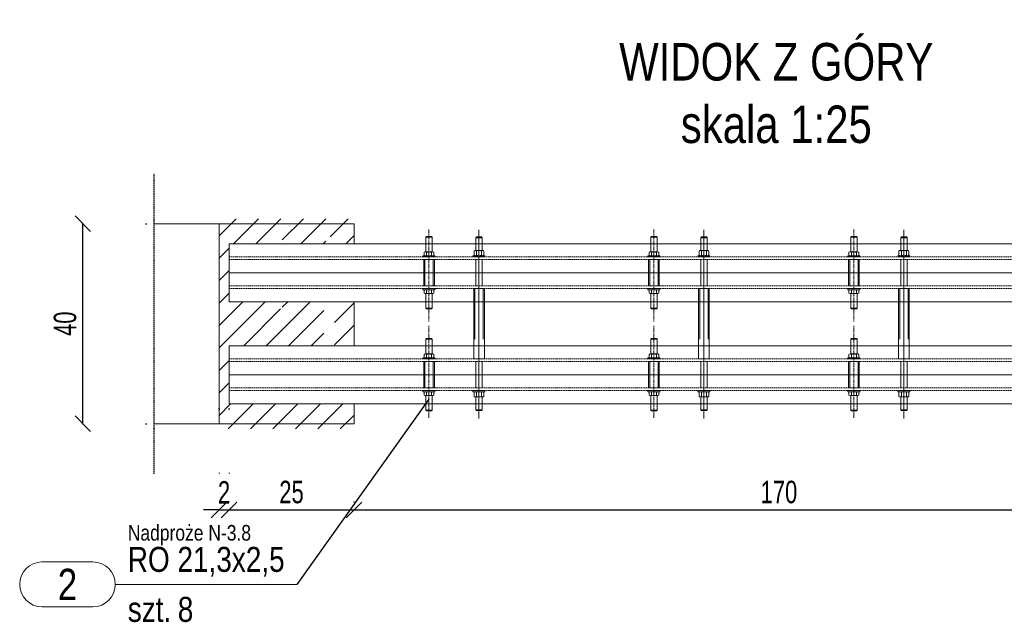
# Model space of a CAD drawing. Header units: millimetres. Extents: x 11149 to 111407, y -107619 to -23630.
# Tile 82 of 245: x 22433 to 22630, y -36745 to -36624. Entities that reach past the tile are written whole.
import ezdxf
from ezdxf.enums import TextEntityAlignment as Align

# ---------------------------------------------------------------- set-up
doc = ezdxf.new("R2010")
doc.units = ezdxf.units.MM
doc.header["$LTSCALE"] = 2
for name, pattern in [('CENTER2', [28.575, 19.05, -3.175, 3.175, -3.175]), ('DOT', [6.35, 0, -6.35]), ('HIDDEN', [9.525, 6.35, -3.175])]:
    doc.linetypes.add(name, pattern=pattern)
doc.layers.get('0').update_dxf_attribs({"plot": 0})
doc.layers.get('Defpoints').update_dxf_attribs({"color": 1})
for name, color, linetype, lineweight in [('e-cad_252', 252, 'HIDDEN', 9), ('e-cad_cienkie', 1, 'Continuous', 9), ('e-cad_opisy', 7, 'Continuous', 9), ('e-cad_osie', 22, 'CENTER2', 9), ('e-cad_stal_kontur', 222, 'Continuous', 20), ('e-cad_stal_ukryte', 222, 'HIDDEN', 9), ('e-cad_wymiary', 4, 'Continuous', 9)]:
    doc.layers.add(name, color=color, linetype=linetype, lineweight=lineweight)
doc.layers.add('e-cad_rzutnie', color=61, linetype='Continuous', lineweight=9, plot=False)
doc.layers.add('e-cad_ukryte', color=30, linetype='HIDDEN')
doc.styles.add('e-cad_1', font='arial.ttf', dxfattribs={"width": 0.7})
doc.styles.add('e-cad_2', font='arial.ttf', dxfattribs={"width": 0.8})
doc.dimstyles.new('e-cad_1_25_[cm]', dxfattribs={"dimscale": 2.5, "dimtxt": 1.8, "dimasz": 1.25, "dimexe": 1.25, "dimexo": 0.625, "dimgap": 0.5, "dimtad": 1, "dimdec": 0, "dimrnd": 1, "dimzin": 1, "dimtxsty": 'e-cad_1', "dimblk": 'OBLIQUE', "dimcen": 2.5, "dimclrd": 256, "dimclre": 252, "dimclrt": 7, "dimadec": 0, "dimazin": 0, "dimtfac": 1, "dimtix": 1, "dimtmove": 2, "dimatfit": 3, "dimldrblk": 'NONE', "dimfxl": 60, "dimfxlon": 1, "dimarcsym": 0})

# ---------------------------------------------------------------- blocks, each defined once
blk = doc.blocks.new('_OBLIQUE')
at = {"color": 0, "linetype": 'ByBlock', "lineweight": -2}
blk.add_line((-0.5, -0.5), (0.5, 0.5), dxfattribs=at)
blk = doc.blocks.new('*D3765')
at = {"layer": 'Defpoints', "color": 0, "ltscale": 0.5}
for p in [(22472.45, -36700.66), (22474.45, -36700.66), (22474.45, -36722.41)]:
    blk.add_point(p, dxfattribs=at)
at = {"layer": 'e-cad_wymiary', "color": 252, "linetype": 'DOT', "lineweight": -2}
for p, q in [((22472.45, -36702.22), (22472.45, -36725.53)), ((22474.45, -36702.22), (22474.45, -36725.53))]:
    blk.add_line(p, q, dxfattribs=at)
at = {"layer": 'e-cad_wymiary', "lineweight": -2}
for p, q in [((22472.45, -36722.41), (22469.33, -36722.41)), ((22472.45, -36722.41), (22474.45, -36722.41)), ((22474.45, -36722.41), (22477.58, -36722.41))]:
    blk.add_line(p, q, dxfattribs=at)
at = {"layer": 'e-cad_wymiary', "lineweight": -2, "ltscale": 0.5, "xscale": 3.125, "yscale": 3.125, "zscale": 3.125}
blk.add_blockref('_OBLIQUE', (22472.45, -36722.41), dxfattribs=at)
at = {"layer": 'e-cad_wymiary', "lineweight": -2, "ltscale": 0.5, "xscale": 3.125, "yscale": 3.125, "zscale": 3.125, "rotation": 180}
blk.add_blockref('_OBLIQUE', (22474.45, -36722.41), dxfattribs=at)
at = {"layer": 'e-cad_wymiary', "color": 7, "ltscale": 0.5, "insert": (22473.45, -36718.9), "char_height": 4.5, "attachment_point": 5, "style": 'e-cad_1'}
blk.add_mtext('2', dxfattribs=at)
blk = doc.blocks.new('_None')
blk = doc.blocks.new('*D3769')
at = {"layer": 'Defpoints', "color": 0, "ltscale": 0.5}
for p in [(22445.21, -36665.18), (22459.45, -36665.18), (22459.45, -36705.18)]:
    blk.add_point(p, dxfattribs=at)
at = {"layer": 'e-cad_wymiary', "color": 252, "linetype": 'DOT', "lineweight": -2}
for p, q in [((22457.89, -36665.18), (22442.09, -36665.18)), ((22457.89, -36705.18), (22442.09, -36705.18))]:
    blk.add_line(p, q, dxfattribs=at)
at = {"layer": 'e-cad_wymiary', "lineweight": -2}
blk.add_line((22445.21, -36705.18), (22445.21, -36665.18), dxfattribs=at)
at = {"layer": 'e-cad_wymiary', "lineweight": -2, "ltscale": 0.5, "xscale": 3.125, "yscale": 3.125, "zscale": 3.125}
for p, rotation in [((22445.21, -36665.18), 90), ((22445.21, -36705.18), 270)]:
    blk.add_blockref('_OBLIQUE', p, dxfattribs=dict(at, rotation=rotation))
at = {"layer": 'e-cad_wymiary', "color": 7, "ltscale": 0.5, "insert": (22441.66, -36685.18), "char_height": 4.5, "attachment_point": 5, "rotation": 90, "style": 'e-cad_1'}
blk.add_mtext('40', dxfattribs=at)
blk = doc.blocks.new('*D3771')
at = {"layer": 'Defpoints', "color": 0, "ltscale": 0.5}
for p in [(22474.45, -36722.41), (22499.45, -36722.41), (22499.45, -36722.41)]:
    blk.add_point(p, dxfattribs=at)
at = {"layer": 'e-cad_wymiary', "color": 252, "linetype": 'DOT', "lineweight": -2}
for p, q in [((22474.45, -36720.85), (22474.45, -36719.28)), ((22499.45, -36720.85), (22499.45, -36719.28))]:
    blk.add_line(p, q, dxfattribs=at)
at = {"layer": 'e-cad_wymiary', "lineweight": -2}
blk.add_line((22474.45, -36722.41), (22499.45, -36722.41), dxfattribs=at)
at = {"layer": 'e-cad_wymiary', "lineweight": -2, "ltscale": 0.5, "xscale": 3.125, "yscale": 3.125, "zscale": 3.125, "rotation": 180}
blk.add_blockref('_OBLIQUE', (22474.45, -36722.41), dxfattribs=at)
at = {"layer": 'e-cad_wymiary', "lineweight": -2, "ltscale": 0.5, "xscale": 3.125, "yscale": 3.125, "zscale": 3.125}
blk.add_blockref('_OBLIQUE', (22499.45, -36722.41), dxfattribs=at)
at = {"layer": 'e-cad_wymiary', "color": 7, "ltscale": 0.5, "insert": (22486.95, -36718.86), "char_height": 4.5, "attachment_point": 5, "style": 'e-cad_1'}
blk.add_mtext('25', dxfattribs=at)
blk = doc.blocks.new('*D3778')
at = {"layer": 'Defpoints', "color": 0, "ltscale": 0.5}
for p in [(22499.45, -36722.41), (22669.45, -36722.41), (22669.45, -36722.41)]:
    blk.add_point(p, dxfattribs=at)
at = {"layer": 'e-cad_wymiary', "color": 252, "linetype": 'DOT', "lineweight": -2}
for p, q in [((22499.45, -36720.85), (22499.45, -36719.28)), ((22669.45, -36720.85), (22669.45, -36719.28))]:
    blk.add_line(p, q, dxfattribs=at)
at = {"layer": 'e-cad_wymiary', "lineweight": -2}
blk.add_line((22499.45, -36722.41), (22669.45, -36722.41), dxfattribs=at)
at = {"layer": 'e-cad_wymiary', "lineweight": -2, "ltscale": 0.5, "xscale": 3.125, "yscale": 3.125, "zscale": 3.125, "rotation": 180}
blk.add_blockref('_OBLIQUE', (22499.45, -36722.41), dxfattribs=at)
at = {"layer": 'e-cad_wymiary', "lineweight": -2, "ltscale": 0.5, "xscale": 3.125, "yscale": 3.125, "zscale": 3.125}
blk.add_blockref('_OBLIQUE', (22669.45, -36722.41), dxfattribs=at)
at = {"layer": 'e-cad_wymiary', "color": 7, "ltscale": 0.5, "insert": (22584.45, -36718.86), "char_height": 4.5, "attachment_point": 5, "style": 'e-cad_1'}
blk.add_mtext('170', dxfattribs=at)
blk = doc.blocks.new('e-cad_StalOpis_2')
at = {"layer": 'e-cad_cienkie', "ltscale": 0.4}
blk.add_lwpolyline([(-14.866, 1.8), (-10.784, 1.8, -0.991311), (-10.784, -1.8), (-14.866, -1.8, -0.991311)], format="xyb", close=True, dxfattribs=at)
at = {"layer": 'e-cad_cienkie'}
blk.add_lwpolyline([(0, 0), (-9, 0)], dxfattribs=at)
at = {"layer": 'e-cad_opisy', "ltscale": 0.04, "style": 'e-cad_1', "width": 0.8}
for tag, p in [('PROFIL', (-8, 1)), ('s_2', (-8, -3)), ('ILOSC', (-4, -3))]:
    blk.add_attdef(tag, p, '', height=2, dxfattribs=at)
at = {"layer": 'e-cad_opisy', "ltscale": 0.04, "style": 'e-cad_1', "width": 0.95, "flags": 1}
blk.add_attdef('s_1', text='', height=2, dxfattribs=at).set_placement((30.3, 1), align=Align.CENTER)
at = {"layer": 'e-cad_opisy', "color": 9, "ltscale": 0.04, "style": 'e-cad_1', "width": 0.8}
blk.add_attdef('NR', text='', height=2.5, dxfattribs=at).set_placement((-12.825, 0), align=Align.MIDDLE_CENTER)
at = {"layer": 'e-cad_opisy', "ltscale": 0.04, "style": 'e-cad_1', "width": 0.8, "flags": 1}
for tag, p in [('MASA', (0, -15)), ('OBWOD', (0, -20)), ('GATUNEK_STALI', (0, -25))]:
    blk.add_attdef(tag, p, '', height=3, dxfattribs=at)
at = {"layer": 'e-cad_rzutnie', "ltscale": 0.04, "style": 'e-cad_1', "width": 0.8}
blk.add_attdef('POZYCJA', (-8, 3.5), '', height=1.25, dxfattribs=at)
at = {"layer": 'e-cad_rzutnie', "ltscale": 0.04, "style": 'e-cad_1', "width": 0.8, "flags": 1}
blk.add_attdef('DLUGOSC', text='', height=1.25, dxfattribs=at).set_placement((-12.825, -2.05), align=Align.TOP_CENTER)

msp = doc.modelspace()

# ---------------------------------------------------------------- hatches: boundary and pattern name
at = {"layer": 'e-cad_252', "ltscale": 10}
h = msp.add_hatch(dxfattribs=at)
h.set_pattern_fill('ANSI31', color=256)
h.set_pattern_definition([(45, (20563.507, -41023.6427), (-2.245064, 2.245064), [])])
h.paths.add_polyline_path([(22472.45, -36664.18), (22499.45, -36664.18), (22499.45, -36669.18), (22495.09, -36669.18), (22495.09, -36667.97), (22494.94, -36667.82), (22493.97, -36667.82), (22493.82, -36667.97), (22493.82, -36669.18), (22485.09, -36669.18), (22485.09, -36667.89), (22484.94, -36667.74), (22483.97, -36667.74), (22483.82, -36667.89), (22483.82, -36669.18), (22474.45, -36669.18), (22474.45, -36674.98), (22474.45, -36680.78), (22483.82, -36680.78), (22483.82, -36682.06), (22483.97, -36682.21), (22484.94, -36682.21), (22485.09, -36682.06), (22485.09, -36680.78), (22493.39, -36680.78), (22493.39, -36689.58), (22485.09, -36689.58), (22485.09, -36688.29), (22484.94, -36688.14), (22483.97, -36688.14), (22483.82, -36688.29), (22483.82, -36689.58), (22474.45, -36689.58), (22474.45, -36695.38), (22474.45, -36701.18), (22483.82, -36701.18), (22483.82, -36702.46), (22483.97, -36702.61), (22484.94, -36702.61), (22485.09, -36702.46), (22485.09, -36701.18), (22493.82, -36701.18), (22493.82, -36702.38), (22493.97, -36702.53), (22494.94, -36702.53), (22495.09, -36702.38), (22495.09, -36701.18), (22499.45, -36701.18), (22499.45, -36706.18), (22472.45, -36706.18)])
h.paths.add_polyline_path([(22495.52, -36689.58), (22495.52, -36680.78), (22499.45, -36680.78), (22499.45, -36689.58)])

# ---------------------------------------------------------------- linework, layer by layer
at = {"layer": 'e-cad_cienkie'}
msp.add_line((22474.2, -36737.3), (22488.04, -36737.3), dxfattribs=at)
at = {"layer": 'e-cad_cienkie', "color": 0, "ltscale": 0.8}
for points in [[(22515.65, -36671.82), (22513.25, -36671.82), (22513.25, -36671.57), (22515.65, -36671.57), (22515.65, -36671.82)], [(22513.46, -36671.57), (22513.46, -36670.9)], [(22515.44, -36671.57), (22513.46, -36671.57)], [(22515.2, -36670.82), (22513.71, -36670.82)], [(22513.95, -36671.57), (22513.95, -36670.82)], [(22514.95, -36671.57), (22514.95, -36670.82)], [(22515.44, -36671.57), (22515.44, -36670.9)], [(22560.65, -36671.82), (22558.25, -36671.82), (22558.25, -36671.57), (22560.65, -36671.57), (22560.65, -36671.82)], [(22558.46, -36671.57), (22558.46, -36670.9)], [(22560.44, -36671.57), (22558.46, -36671.57)], [(22560.2, -36670.82), (22558.71, -36670.82)], [(22558.95, -36671.57), (22558.95, -36670.82)], [(22559.95, -36671.57), (22559.95, -36670.82)], [(22560.44, -36671.57), (22560.44, -36670.9)], [(22600.65, -36671.82), (22598.25, -36671.82), (22598.25, -36671.57), (22600.65, -36671.57), (22600.65, -36671.82)], [(22598.46, -36671.57), (22598.46, -36670.9)], [(22600.44, -36671.57), (22598.46, -36671.57)], [(22600.2, -36670.82), (22598.71, -36670.82)], [(22598.95, -36671.57), (22598.95, -36670.82)], [(22599.95, -36671.57), (22599.95, -36670.82)], [(22600.44, -36671.57), (22600.44, -36670.9)], [(22515.65, -36678.13), (22513.25, -36678.13), (22513.25, -36678.38), (22515.65, -36678.38), (22515.65, -36678.13)], [(22513.46, -36678.38), (22513.46, -36679.06)], [(22515.45, -36678.38), (22513.46, -36678.38)], [(22513.96, -36678.38), (22513.96, -36679.13)], [(22514.95, -36678.38), (22514.95, -36679.13)], [(22515.45, -36678.38), (22515.45, -36679.06)], [(22560.65, -36678.13), (22558.25, -36678.13), (22558.25, -36678.38), (22560.65, -36678.38), (22560.65, -36678.13)], [(22558.46, -36678.38), (22558.46, -36679.06)], [(22560.45, -36678.38), (22558.46, -36678.38)], [(22558.96, -36678.38), (22558.96, -36679.13)], [(22559.95, -36678.38), (22559.95, -36679.13)], [(22560.45, -36678.38), (22560.45, -36679.06)], [(22600.65, -36678.13), (22598.25, -36678.13), (22598.25, -36678.38), (22600.65, -36678.38), (22600.65, -36678.13)], [(22598.46, -36678.38), (22598.46, -36679.06)], [(22600.45, -36678.38), (22598.46, -36678.38)], [(22598.96, -36678.38), (22598.96, -36679.13)], [(22599.95, -36678.38), (22599.95, -36679.13)], [(22600.45, -36678.38), (22600.45, -36679.06)], [(22515.2, -36679.13), (22513.71, -36679.13)], [(22560.2, -36679.13), (22558.71, -36679.13)], [(22600.2, -36679.13), (22598.71, -36679.13)], [(22515.65, -36692.22), (22513.25, -36692.22), (22513.25, -36691.97), (22515.65, -36691.97), (22515.65, -36692.22)], [(22513.46, -36691.97), (22513.46, -36691.3)], [(22515.45, -36691.97), (22513.46, -36691.97)], [(22515.2, -36691.22), (22513.71, -36691.22)], [(22513.96, -36691.97), (22513.96, -36691.22)], [(22514.95, -36691.97), (22514.95, -36691.22)], [(22515.45, -36691.97), (22515.45, -36691.3)], [(22560.65, -36692.22), (22558.25, -36692.22), (22558.25, -36691.97), (22560.65, -36691.97), (22560.65, -36692.22)], [(22558.46, -36691.97), (22558.46, -36691.3)], [(22560.45, -36691.97), (22558.46, -36691.97)], [(22560.2, -36691.22), (22558.71, -36691.22)], [(22558.96, -36691.97), (22558.96, -36691.22)], [(22559.95, -36691.97), (22559.95, -36691.22)], [(22560.45, -36691.97), (22560.45, -36691.3)], [(22600.65, -36692.22), (22598.25, -36692.22), (22598.25, -36691.97), (22600.65, -36691.97), (22600.65, -36692.22)], [(22598.46, -36691.97), (22598.46, -36691.3)], [(22600.45, -36691.97), (22598.46, -36691.97)], [(22600.2, -36691.22), (22598.71, -36691.22)], [(22598.96, -36691.97), (22598.96, -36691.22)], [(22599.95, -36691.97), (22599.95, -36691.22)], [(22600.45, -36691.97), (22600.45, -36691.3)], [(22515.65, -36698.53), (22513.25, -36698.53), (22513.25, -36698.78), (22515.65, -36698.78), (22515.65, -36698.53)], [(22513.46, -36698.78), (22513.46, -36699.46)], [(22515.44, -36698.78), (22513.46, -36698.78)], [(22515.2, -36699.53), (22513.71, -36699.53)], [(22513.95, -36698.78), (22513.95, -36699.53)], [(22514.95, -36698.78), (22514.95, -36699.53)], [(22515.44, -36698.78), (22515.44, -36699.46)], [(22560.65, -36698.53), (22558.25, -36698.53), (22558.25, -36698.78), (22560.65, -36698.78), (22560.65, -36698.53)], [(22558.46, -36698.78), (22558.46, -36699.46)], [(22560.44, -36698.78), (22558.46, -36698.78)], [(22560.2, -36699.53), (22558.71, -36699.53)], [(22558.95, -36698.78), (22558.95, -36699.53)], [(22559.95, -36698.78), (22559.95, -36699.53)], [(22560.44, -36698.78), (22560.44, -36699.46)], [(22600.65, -36698.53), (22598.25, -36698.53), (22598.25, -36698.78), (22600.65, -36698.78), (22600.65, -36698.53)], [(22598.46, -36698.78), (22598.46, -36699.46)], [(22600.44, -36698.78), (22598.46, -36698.78)], [(22600.2, -36699.53), (22598.71, -36699.53)], [(22598.95, -36698.78), (22598.95, -36699.53)], [(22599.95, -36698.78), (22599.95, -36699.53)], [(22600.44, -36698.78), (22600.44, -36699.46)]]:
    msp.add_lwpolyline(points, dxfattribs=at)
for points in [[(22513.95, -36670.9, 0.302267), (22513.46, -36670.9)], [(22514.95, -36670.9, 0.151134), (22513.95, -36670.9)], [(22515.44, -36670.9, 0.302267), (22514.95, -36670.9)], [(22558.95, -36670.9, 0.302267), (22558.46, -36670.9)], [(22559.95, -36670.9, 0.151134), (22558.95, -36670.9)], [(22560.44, -36670.9, 0.302267), (22559.95, -36670.9)], [(22598.95, -36670.9, 0.302267), (22598.46, -36670.9)], [(22599.95, -36670.9, 0.151134), (22598.95, -36670.9)], [(22600.44, -36670.9, 0.302267), (22599.95, -36670.9)], [(22513.96, -36679.06, -0.302267), (22513.46, -36679.06)], [(22514.95, -36679.06, -0.151134), (22513.96, -36679.06)], [(22515.45, -36679.06, -0.302267), (22514.95, -36679.06)], [(22558.96, -36679.06, -0.302267), (22558.46, -36679.06)], [(22559.95, -36679.06, -0.151134), (22558.96, -36679.06)], [(22560.45, -36679.06, -0.302267), (22559.95, -36679.06)], [(22598.96, -36679.06, -0.302267), (22598.46, -36679.06)], [(22599.95, -36679.06, -0.151134), (22598.96, -36679.06)], [(22600.45, -36679.06, -0.302267), (22599.95, -36679.06)], [(22513.96, -36691.3, 0.302267), (22513.46, -36691.3)], [(22514.95, -36691.3, 0.151134), (22513.96, -36691.3)], [(22515.45, -36691.3, 0.302267), (22514.95, -36691.3)], [(22558.96, -36691.3, 0.302267), (22558.46, -36691.3)], [(22559.95, -36691.3, 0.151134), (22558.96, -36691.3)], [(22560.45, -36691.3, 0.302267), (22559.95, -36691.3)], [(22598.96, -36691.3, 0.302267), (22598.46, -36691.3)], [(22599.95, -36691.3, 0.151134), (22598.96, -36691.3)], [(22600.45, -36691.3, 0.302267), (22599.95, -36691.3)], [(22513.95, -36699.46, -0.302267), (22513.46, -36699.46)], [(22514.95, -36699.46, -0.151134), (22513.95, -36699.46)], [(22515.44, -36699.46, -0.302267), (22514.95, -36699.46)], [(22558.95, -36699.46, -0.302267), (22558.46, -36699.46)], [(22559.95, -36699.46, -0.151134), (22558.95, -36699.46)], [(22560.44, -36699.46, -0.302267), (22559.95, -36699.46)], [(22598.95, -36699.46, -0.302267), (22598.46, -36699.46)], [(22599.95, -36699.46, -0.151134), (22598.95, -36699.46)], [(22600.44, -36699.46, -0.302267), (22599.95, -36699.46)]]:
    msp.add_lwpolyline(points, format="xyb", dxfattribs=at)
at = {"layer": 'e-cad_opisy'}
for p, q in [((22459.45, -36665.18), (22499.45, -36665.18)), ((22472.45, -36665.18), (22472.45, -36705.18)), ((22499.45, -36669.18), (22499.45, -36665.18)), ((22499.45, -36689.58), (22499.45, -36680.78)), ((22499.45, -36705.18), (22499.45, -36701.18)), ((22459.45, -36705.18), (22499.45, -36705.18))]:
    msp.add_line(p, q, dxfattribs=at)
at = {"layer": 'e-cad_opisy', "color": 0, "linetype": 'HIDDEN', "ltscale": 4}
for p, q in [((22513.82, -36667.89), (22515.09, -36667.89)), ((22513.97, -36667.74), (22514.94, -36667.74)), ((22523.82, -36667.97), (22525.09, -36667.97)), ((22523.97, -36667.82), (22524.94, -36667.82)), ((22558.82, -36667.89), (22560.09, -36667.89)), ((22558.97, -36667.74), (22559.94, -36667.74)), ((22568.82, -36667.97), (22570.09, -36667.97)), ((22568.97, -36667.82), (22569.94, -36667.82)), ((22598.82, -36667.89), (22600.09, -36667.89)), ((22598.97, -36667.74), (22599.94, -36667.74)), ((22608.82, -36667.97), (22610.09, -36667.97)), ((22608.97, -36667.82), (22609.94, -36667.82)), ((22523.82, -36677.62), (22523.82, -36672.33)), ((22525.09, -36677.62), (22525.09, -36672.33)), ((22568.82, -36677.62), (22568.82, -36672.33)), ((22570.09, -36677.62), (22570.09, -36672.33)), ((22608.82, -36677.62), (22608.82, -36672.33)), ((22610.09, -36677.62), (22610.09, -36672.33)), ((22513.82, -36682.06), (22515.09, -36682.06)), ((22513.97, -36682.21), (22514.94, -36682.21)), ((22558.82, -36682.06), (22560.09, -36682.06)), ((22558.97, -36682.21), (22559.94, -36682.21)), ((22598.82, -36682.06), (22600.09, -36682.06)), ((22598.97, -36682.21), (22599.94, -36682.21)), ((22513.97, -36688.14), (22514.94, -36688.14)), ((22558.97, -36688.14), (22559.94, -36688.14)), ((22598.97, -36688.14), (22599.94, -36688.14)), ((22513.82, -36688.29), (22515.09, -36688.29)), ((22558.82, -36688.29), (22560.09, -36688.29)), ((22598.82, -36688.29), (22600.09, -36688.29)), ((22523.82, -36698.02), (22523.82, -36692.73)), ((22525.09, -36698.02), (22525.09, -36692.73)), ((22568.82, -36698.02), (22568.82, -36692.73)), ((22570.09, -36698.02), (22570.09, -36692.73)), ((22608.82, -36698.02), (22608.82, -36692.73)), ((22610.09, -36698.02), (22610.09, -36692.73)), ((22513.82, -36702.46), (22515.09, -36702.46)), ((22513.97, -36702.61), (22514.94, -36702.61)), ((22523.82, -36702.38), (22525.09, -36702.38)), ((22523.97, -36702.53), (22524.94, -36702.53)), ((22558.82, -36702.46), (22560.09, -36702.46)), ((22558.97, -36702.61), (22559.94, -36702.61)), ((22568.82, -36702.38), (22570.09, -36702.38)), ((22568.97, -36702.53), (22569.94, -36702.53)), ((22598.82, -36702.46), (22600.09, -36702.46)), ((22598.97, -36702.61), (22599.94, -36702.61)), ((22608.82, -36702.38), (22610.09, -36702.38)), ((22608.97, -36702.53), (22609.94, -36702.53))]:
    msp.add_line(p, q, dxfattribs=at)
for points in [[(22513.97, -36667.74), (22513.82, -36667.89), (22513.82, -36670.82)], [(22514.94, -36667.74), (22515.09, -36667.89), (22515.09, -36670.82)], [(22523.97, -36667.82), (22523.82, -36667.97), (22523.82, -36670.53)], [(22524.94, -36667.82), (22525.09, -36667.97), (22525.09, -36670.53)], [(22558.97, -36667.74), (22558.82, -36667.89), (22558.82, -36670.82)], [(22559.94, -36667.74), (22560.09, -36667.89), (22560.09, -36670.82)], [(22568.97, -36667.82), (22568.82, -36667.97), (22568.82, -36670.53)], [(22569.94, -36667.82), (22570.09, -36667.97), (22570.09, -36670.53)], [(22598.97, -36667.74), (22598.82, -36667.89), (22598.82, -36670.82)], [(22599.94, -36667.74), (22600.09, -36667.89), (22600.09, -36670.82)], [(22608.97, -36667.82), (22608.82, -36667.97), (22608.82, -36670.53)], [(22609.94, -36667.82), (22610.09, -36667.97), (22610.09, -36670.53)], [(22513.97, -36682.21), (22513.82, -36682.06), (22513.82, -36679.13)], [(22514.94, -36682.21), (22515.09, -36682.06), (22515.09, -36679.13)], [(22558.97, -36682.21), (22558.82, -36682.06), (22558.82, -36679.13)], [(22559.94, -36682.21), (22560.09, -36682.06), (22560.09, -36679.13)], [(22598.97, -36682.21), (22598.82, -36682.06), (22598.82, -36679.13)], [(22599.94, -36682.21), (22600.09, -36682.06), (22600.09, -36679.13)], [(22513.97, -36688.14), (22513.82, -36688.29), (22513.82, -36691.22)], [(22514.94, -36688.14), (22515.09, -36688.29), (22515.09, -36691.22)], [(22558.97, -36688.14), (22558.82, -36688.29), (22558.82, -36691.22)], [(22559.94, -36688.14), (22560.09, -36688.29), (22560.09, -36691.22)], [(22598.97, -36688.14), (22598.82, -36688.29), (22598.82, -36691.22)], [(22599.94, -36688.14), (22600.09, -36688.29), (22600.09, -36691.22)], [(22513.97, -36702.61), (22513.82, -36702.46), (22513.82, -36699.53)], [(22514.94, -36702.61), (22515.09, -36702.46), (22515.09, -36699.53)], [(22523.97, -36702.53), (22523.82, -36702.38), (22523.82, -36699.82)], [(22524.94, -36702.53), (22525.09, -36702.38), (22525.09, -36699.82)], [(22558.97, -36702.61), (22558.82, -36702.46), (22558.82, -36699.53)], [(22559.94, -36702.61), (22560.09, -36702.46), (22560.09, -36699.53)], [(22568.97, -36702.53), (22568.82, -36702.38), (22568.82, -36699.82)], [(22569.94, -36702.53), (22570.09, -36702.38), (22570.09, -36699.82)], [(22598.97, -36702.61), (22598.82, -36702.46), (22598.82, -36699.53)], [(22599.94, -36702.61), (22600.09, -36702.46), (22600.09, -36699.53)], [(22608.97, -36702.53), (22608.82, -36702.38), (22608.82, -36699.82)], [(22609.94, -36702.53), (22610.09, -36702.38), (22610.09, -36699.82)]]:
    msp.add_lwpolyline(points, dxfattribs=at)
at = {"layer": 'e-cad_opisy'}
for points in [[(22525.65, -36671.82), (22523.25, -36671.82), (22523.25, -36671.57), (22525.65, -36671.57), (22525.65, -36671.82)], [(22523.46, -36670.64), (22523.46, -36671.47)], [(22525.2, -36670.53), (22523.71, -36670.53)], [(22525.2, -36671.57), (22523.71, -36671.57)], [(22523.96, -36670.53), (22523.96, -36671.57)], [(22524.95, -36670.53), (22524.95, -36671.57)], [(22525.45, -36670.64), (22525.45, -36671.47)], [(22570.65, -36671.82), (22568.25, -36671.82), (22568.25, -36671.57), (22570.65, -36671.57), (22570.65, -36671.82)], [(22568.46, -36670.64), (22568.46, -36671.47)], [(22570.2, -36670.53), (22568.71, -36670.53)], [(22570.2, -36671.57), (22568.71, -36671.57)], [(22568.96, -36670.53), (22568.96, -36671.57)], [(22569.95, -36670.53), (22569.95, -36671.57)], [(22570.45, -36670.64), (22570.45, -36671.47)], [(22610.65, -36671.82), (22608.25, -36671.82), (22608.25, -36671.57), (22610.65, -36671.57), (22610.65, -36671.82)], [(22608.46, -36670.64), (22608.46, -36671.47)], [(22610.2, -36670.53), (22608.71, -36670.53)], [(22610.2, -36671.57), (22608.71, -36671.57)], [(22608.96, -36670.53), (22608.96, -36671.57)], [(22609.95, -36670.53), (22609.95, -36671.57)], [(22610.45, -36670.64), (22610.45, -36671.47)], [(22525.65, -36698.53), (22523.25, -36698.53), (22523.25, -36698.78), (22525.65, -36698.78), (22525.65, -36698.53)], [(22523.46, -36699.72), (22523.46, -36698.89)], [(22525.2, -36698.78), (22523.71, -36698.78)], [(22525.2, -36699.82), (22523.71, -36699.82)], [(22523.96, -36699.82), (22523.96, -36698.78)], [(22524.95, -36699.82), (22524.95, -36698.78)], [(22525.45, -36699.72), (22525.45, -36698.89)], [(22570.65, -36698.53), (22568.25, -36698.53), (22568.25, -36698.78), (22570.65, -36698.78), (22570.65, -36698.53)], [(22568.46, -36699.72), (22568.46, -36698.89)], [(22570.2, -36698.78), (22568.71, -36698.78)], [(22570.2, -36699.82), (22568.71, -36699.82)], [(22568.96, -36699.82), (22568.96, -36698.78)], [(22569.95, -36699.82), (22569.95, -36698.78)], [(22570.45, -36699.72), (22570.45, -36698.89)], [(22610.65, -36698.53), (22608.25, -36698.53), (22608.25, -36698.78), (22610.65, -36698.78), (22610.65, -36698.53)], [(22608.46, -36699.72), (22608.46, -36698.89)], [(22610.2, -36698.78), (22608.71, -36698.78)], [(22610.2, -36699.82), (22608.71, -36699.82)], [(22608.96, -36699.82), (22608.96, -36698.78)], [(22609.95, -36699.82), (22609.95, -36698.78)], [(22610.45, -36699.72), (22610.45, -36698.89)]]:
    msp.add_lwpolyline(points, dxfattribs=at)
for points in [[(22523.96, -36670.64, 0.419144), (22523.46, -36670.64)], [(22523.96, -36671.47, -0.419144), (22523.46, -36671.47)], [(22524.95, -36670.64, 0.209572), (22523.96, -36670.64)], [(22524.95, -36671.47, -0.209572), (22523.96, -36671.47)], [(22525.45, -36670.64, 0.419144), (22524.95, -36670.64)], [(22525.45, -36671.47, -0.419144), (22524.95, -36671.47)], [(22568.96, -36670.64, 0.419144), (22568.46, -36670.64)], [(22568.96, -36671.47, -0.419144), (22568.46, -36671.47)], [(22569.95, -36670.64, 0.209572), (22568.96, -36670.64)], [(22569.95, -36671.47, -0.209572), (22568.96, -36671.47)], [(22570.45, -36670.64, 0.419144), (22569.95, -36670.64)], [(22570.45, -36671.47, -0.419144), (22569.95, -36671.47)], [(22608.96, -36670.64, 0.419144), (22608.46, -36670.64)], [(22608.96, -36671.47, -0.419144), (22608.46, -36671.47)], [(22609.95, -36670.64, 0.209572), (22608.96, -36670.64)], [(22609.95, -36671.47, -0.209572), (22608.96, -36671.47)], [(22610.45, -36670.64, 0.419144), (22609.95, -36670.64)], [(22610.45, -36671.47, -0.419144), (22609.95, -36671.47)], [(22523.96, -36698.89, 0.419144), (22523.46, -36698.89)], [(22523.96, -36699.72, -0.419144), (22523.46, -36699.72)], [(22524.95, -36698.89, 0.209572), (22523.96, -36698.89)], [(22524.95, -36699.72, -0.209572), (22523.96, -36699.72)], [(22525.45, -36698.89, 0.419144), (22524.95, -36698.89)], [(22525.45, -36699.72, -0.419144), (22524.95, -36699.72)], [(22568.96, -36698.89, 0.419144), (22568.46, -36698.89)], [(22568.96, -36699.72, -0.419144), (22568.46, -36699.72)], [(22569.95, -36698.89, 0.209572), (22568.96, -36698.89)], [(22569.95, -36699.72, -0.209572), (22568.96, -36699.72)], [(22570.45, -36698.89, 0.419144), (22569.95, -36698.89)], [(22570.45, -36699.72, -0.419144), (22569.95, -36699.72)], [(22608.96, -36698.89, 0.419144), (22608.46, -36698.89)], [(22608.96, -36699.72, -0.419144), (22608.46, -36699.72)], [(22609.95, -36698.89, 0.209572), (22608.96, -36698.89)], [(22609.95, -36699.72, -0.209572), (22608.96, -36699.72)], [(22610.45, -36698.89, 0.419144), (22609.95, -36698.89)], [(22610.45, -36699.72, -0.419144), (22609.95, -36699.72)]]:
    msp.add_lwpolyline(points, format="xyb", dxfattribs=at)
at = {"layer": 'e-cad_osie', "ltscale": 0.02}
for points in [[(22514.45, -36666.36), (22514.45, -36684.73)], [(22559.45, -36666.36), (22559.45, -36684.73)], [(22599.45, -36666.36), (22599.45, -36684.73)], [(22514.45, -36703.99), (22514.45, -36685.63)], [(22559.45, -36703.99), (22559.45, -36685.63)], [(22599.45, -36703.99), (22599.45, -36685.63)]]:
    msp.add_lwpolyline(points, dxfattribs=at)
at = {"layer": 'e-cad_osie'}
for points in [[(22524.45, -36666.43), (22524.45, -36704.11)], [(22569.45, -36666.43), (22569.45, -36704.11)], [(22609.45, -36666.43), (22609.45, -36704.11)]]:
    msp.add_lwpolyline(points, dxfattribs=at)
at = {"layer": 'e-cad_stal_kontur'}
for points in [[(22474.45, -36669.18), (22694.45, -36669.18)], [(22474.45, -36669.18), (22474.45, -36674.98)], [(22474.45, -36674.98), (22694.45, -36674.98)], [(22474.45, -36674.98), (22694.45, -36674.98)], [(22474.45, -36674.98), (22474.45, -36680.78)], [(22525.52, -36678.13), (22523.39, -36678.13)], [(22570.52, -36678.13), (22568.39, -36678.13)], [(22610.52, -36678.13), (22608.39, -36678.13)], [(22474.45, -36680.78), (22694.45, -36680.78)], [(22474.45, -36689.58), (22694.45, -36689.58)], [(22474.45, -36689.58), (22474.45, -36695.38)], [(22523.39, -36692.22), (22525.52, -36692.22)], [(22568.39, -36692.22), (22570.52, -36692.22)], [(22608.39, -36692.22), (22610.52, -36692.22)], [(22474.45, -36695.38), (22694.45, -36695.38)], [(22474.45, -36695.38), (22474.45, -36701.18)], [(22474.45, -36695.38), (22694.45, -36695.38)], [(22474.45, -36701.18), (22694.45, -36701.18)]]:
    msp.add_lwpolyline(points, dxfattribs=at)
at = {"layer": 'e-cad_stal_kontur', "color": 0, "ltscale": 0.8}
for points in [[(22513.39, -36672.33), (22513.39, -36677.62), (22515.52, -36677.62), (22515.52, -36672.33)], [(22558.39, -36672.33), (22558.39, -36677.62), (22560.52, -36677.62), (22560.52, -36672.33)], [(22598.39, -36672.33), (22598.39, -36677.62), (22600.52, -36677.62), (22600.52, -36672.33)], [(22523.39, -36678.13), (22523.39, -36692.22), (22525.52, -36692.22), (22525.52, -36678.13)], [(22568.39, -36678.13), (22568.39, -36692.22), (22570.52, -36692.22), (22570.52, -36678.13)], [(22608.39, -36678.13), (22608.39, -36692.22), (22610.52, -36692.22), (22610.52, -36678.13)], [(22513.39, -36698.02), (22513.39, -36692.73), (22515.52, -36692.73), (22515.52, -36698.02)], [(22558.39, -36698.02), (22558.39, -36692.73), (22560.52, -36692.73), (22560.52, -36698.02)], [(22598.39, -36698.02), (22598.39, -36692.73), (22600.52, -36692.73), (22600.52, -36698.02)]]:
    msp.add_lwpolyline(points, close=True, dxfattribs=at)
at = {"layer": 'e-cad_stal_ukryte', "ltscale": 0.02}
for points in [[(22474.45, -36671.82), (22694.45, -36671.82)], [(22474.45, -36672.33), (22694.45, -36672.33)], [(22474.45, -36677.62), (22694.45, -36677.62)], [(22474.45, -36678.13), (22694.45, -36678.13)], [(22474.45, -36692.22), (22694.45, -36692.22)], [(22474.45, -36692.73), (22694.45, -36692.73)], [(22474.45, -36698.02), (22694.45, -36698.02)], [(22474.45, -36698.53), (22694.45, -36698.53)]]:
    msp.add_lwpolyline(points, dxfattribs=at)
at = {"layer": 'e-cad_stal_ukryte', "color": 0, "ltscale": 0.8}
for points in [[(22513.64, -36672.33), (22513.64, -36677.62)], [(22515.27, -36672.33), (22515.27, -36677.62)], [(22558.64, -36672.33), (22558.64, -36677.62)], [(22560.27, -36672.33), (22560.27, -36677.62)], [(22598.64, -36672.33), (22598.64, -36677.62)], [(22600.27, -36672.33), (22600.27, -36677.62)], [(22523.64, -36678.13), (22523.64, -36692.22)], [(22525.27, -36678.13), (22525.27, -36692.22)], [(22568.64, -36678.13), (22568.64, -36692.22)], [(22570.27, -36678.13), (22570.27, -36692.22)], [(22608.64, -36678.13), (22608.64, -36692.22)], [(22610.27, -36678.13), (22610.27, -36692.22)], [(22513.64, -36698.02), (22513.64, -36692.73)], [(22515.27, -36698.02), (22515.27, -36692.73)], [(22558.64, -36698.02), (22558.64, -36692.73)], [(22560.27, -36698.02), (22560.27, -36692.73)], [(22598.64, -36698.02), (22598.64, -36692.73)], [(22600.27, -36698.02), (22600.27, -36692.73)]]:
    msp.add_lwpolyline(points, dxfattribs=at)
at = {"layer": 'e-cad_ukryte', "ltscale": 0.02}
msp.add_line((22459.45, -36715.18), (22459.45, -36655.18), dxfattribs=at)

# ---------------------------------------------------------------- block references
at = {"layer": 'e-cad_opisy', "ltscale": 0.5, "xscale": 2.5, "yscale": 2.5, "zscale": 2.5}
msp.add_blockref('e-cad_StalOpis_2', (22474.2, -36737.3), dxfattribs=at).add_auto_attribs({'NR': '2', 'PROFIL': 'RO 21,3x2,5', 'ILOSC': '8', 'POZYCJA': 'Nadproże N-3.8', 's_2': 'szt.'})

# ---------------------------------------------------------------- texts
at = {"layer": 'e-cad_opisy', "ltscale": 0.8, "insert": (22583.92, -36649.15), "char_height": 7.5, "width": 113.777, "attachment_point": 8, "style": 'e-cad_2'}
msp.add_mtext('WIDOK Z GÓRY\\Pskala 1:25', dxfattribs=at)

# ---------------------------------------------------------------- dimensions: what is measured, and where the dimension line sits
at = {"layer": 'e-cad_wymiary'}
dim = msp.add_linear_dim(base=(22445.21, -36665.18), p1=(22459.45, -36705.18), p2=(22459.45, -36665.18), angle=90, dimstyle='e-cad_1_25_[cm]', dxfattribs=at)
dim.commit()
dim.dimension.update_dxf_attribs({"geometry": '*D3769', "text_midpoint": (22441.66, -36685.18)})
for base, p1, p2, picture, middle in [((22474.45, -36722.41), (22472.45, -36700.66), (22474.45, -36700.66), '*D3765', (22473.45, -36718.9)), ((22499.45, -36722.41), (22474.45, -36722.41), (22499.45, -36722.41), '*D3771', (22486.95, -36718.86)), ((22669.45, -36722.41), (22499.45, -36722.41), (22669.45, -36722.41), '*D3778', (22584.45, -36718.86))]:
    dim = msp.add_linear_dim(base=base, p1=p1, p2=p2, dimstyle='e-cad_1_25_[cm]', dxfattribs=at)
    dim.commit()
    dim.dimension.update_dxf_attribs({"geometry": picture, "text_midpoint": middle})

# ---------------------------------------------------------------- leaders
at = {"layer": 'e-cad_cienkie', "has_arrowhead": 0}
msp.add_leader([(22514.43, -36700.28), (22488.04, -36737.3)], dimstyle='e-cad_1_25_[cm]', override={"dimldrblk": 'None'}, dxfattribs=at)

doc.saveas('drawing.dxf')
